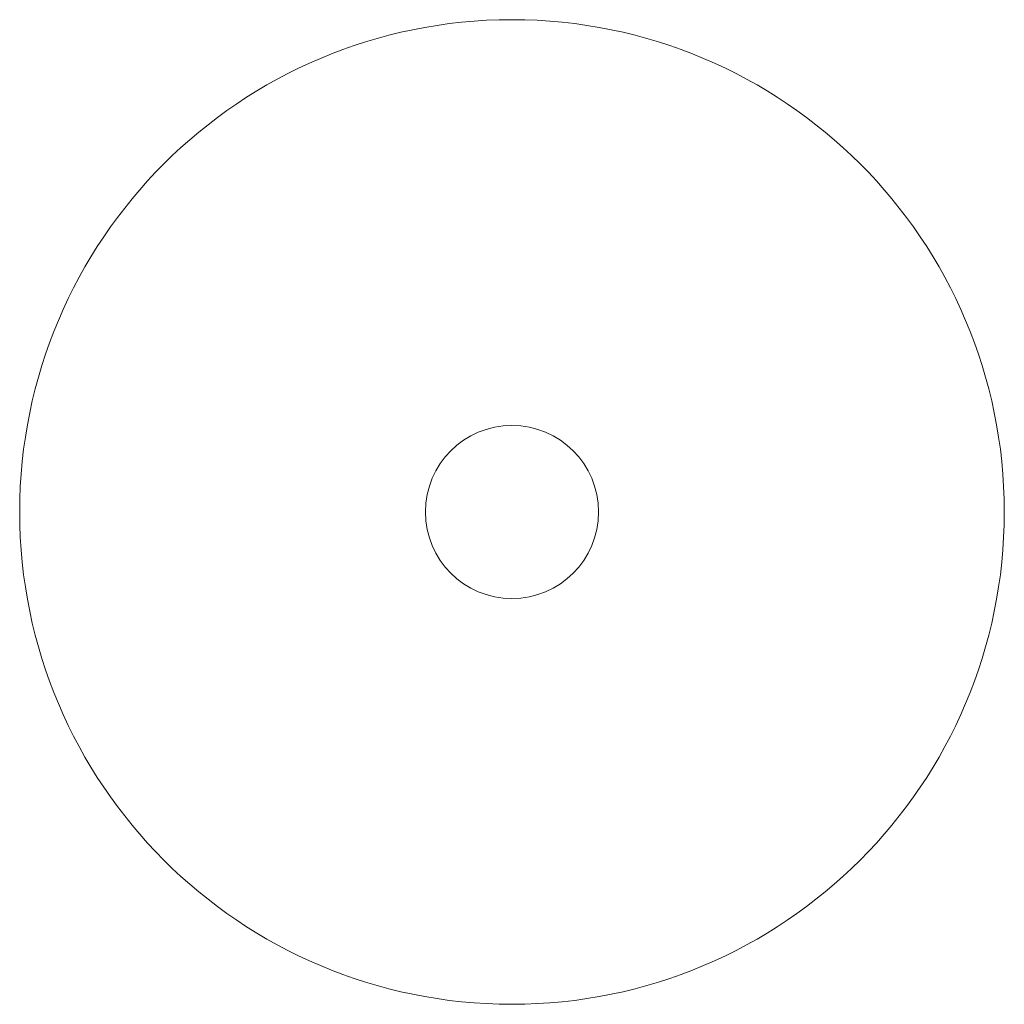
# Model space of a CAD drawing. Header units: inches. Extents: x 4.94 to 6.42, y 4.46 to 5.94.
import ezdxf

# ---------------------------------------------------------------- set-up
doc = ezdxf.new("R2010")
doc.units = ezdxf.units.IN
doc.header["$MEASUREMENT"] = 0

msp = doc.modelspace()

# ---------------------------------------------------------------- linework, layer by layer
at = {"color": 7, "linetype": 'Continuous', "lineweight": 15}
for radius in [0.74, 0.13]:
    msp.add_circle((5.6806, 5.1983), radius, dxfattribs=at)

doc.saveas('drawing.dxf')
